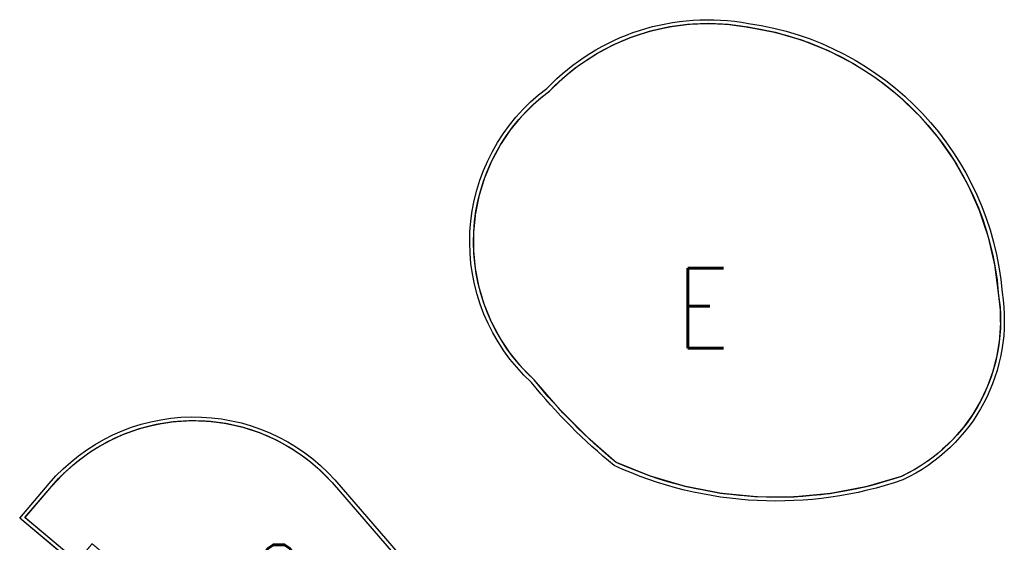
# Model space of a CAD drawing. Header units: millimetres. Extents: x 833220848 to 834439174, y 817676276 to 818025844.
# Tile 33 of 33: x 834363977 to 834373829, y 817966729 to 817971958. Entities that reach past the tile are written whole.
import ezdxf
from ezdxf.enums import TextEntityAlignment as Align

# ---------------------------------------------------------------- set-up
doc = ezdxf.new("R2010")
doc.units = ezdxf.units.MM
doc.header["$LTSCALE"] = 1000
doc.header["$MEASUREMENT"] = 0
doc.linetypes.add('N132X01M - Default$0$R_WKCD_LB - Model$0$DIVIDE', pattern=[1.25, 0.5, -0.25, 0, -0.25, 0, -0.25])
doc.layers.add('MGD047', color=2, linetype='Continuous')
doc.layers.add('VPA050_Marks', color=1, linetype='Continuous')
doc.styles.get("Standard").update_dxf_attribs({"font": 'txt.shx', "width": 0.8})

msp = doc.modelspace()

# ---------------------------------------------------------------- linework, layer by layer
at = {"color": 252, "ltscale": 500}
for points in [[(834369252.27, 817971270.56, -0.2526138), (834371268.12, 817971920.25, -0.3507484), (834373806.4, 817969228.24, -0.3356544), (834372814.34, 817967353.59, -0.1931738), (834369926.15, 817967496.31, -0.051719), (834369098.34, 817968327.15, -0.4706207)], [(834369277.18, 817971242.35, -0.2530897), (834371262.07, 817971883.24, -0.3509742), (834373769.15, 817969223.67, -0.3355773), (834372800.24, 817967388.39, -0.1927191), (834369946.15, 817967528.39, -0.0516289), (834369125.77, 817968352.86, -0.4715941), (834369277.18, 817971242.35)]]:
    msp.add_lwpolyline(points, format="xyb", close=True, dxfattribs=at)
for points in [[(834364596.05, 817966451.76), (834363977.27, 817966970.97), (834364271.27, 817967315.99, -0.4538453), (834367131.14, 817967353.11), (834368480.92, 817965790.25, -0.2717217), (834368526.62, 817965541.37), (834367945.04, 817963943.49)], [(834364591.42, 817966504.59), (834364030.32, 817966975.41), (834364299.81, 817967291.66, -0.453787), (834367103, 817967328.32), (834368452.54, 817965765.74, -0.2717217), (834368491.38, 817965554.19), (834367928.12, 817964006.65)]]:
    msp.add_lwpolyline(points, format="xyb", dxfattribs=at)
at = {"color": 252}
msp.add_lwpolyline([(834364653.5, 817966403.55), (834363979.16, 817966969.39)], dxfattribs=at)
at = {"layer": 'VPA050_Marks', "color": 2, "linetype": 'N132X01M - Default$0$R_WKCD_LB - Model$0$DIVIDE', "const_width": 12.5}
for points in [[(834369277.18, 817971242.35, -0.2530897), (834371262.07, 817971883.24, -0.3509742), (834373769.15, 817969223.67, -0.3355773), (834372800.24, 817967388.39, -0.1927191), (834369946.15, 817967528.39, -0.0516289), (834369125.77, 817968352.86, -0.4715941), (834369277.18, 817971242.35)], [(834364030.32, 817966975.41), (834364299.81, 817967291.66, -0.453787), (834367103, 817967328.32), (834368452.54, 817965765.74, -0.2717217), (834368491.38, 817965554.19), (834367928.12, 817964006.65), (834364701.77, 817966713.88), (834364649.54, 817966651.63), (834364687.84, 817966619.49), (834364591.42, 817966504.59)]]:
    msp.add_lwpolyline(points, format="xyb", close=True, dxfattribs=at)

# ---------------------------------------------------------------- texts
at = {"layer": 'MGD047', "width": 0.8}
for s, p in [('E', (834370812.45, 817969071.69)), ('C', (834366557.17, 817966304.29))]:
    msp.add_text(s, height=800, dxfattribs=at).set_placement(p, align=Align.MIDDLE)

doc.saveas('drawing.dxf')
